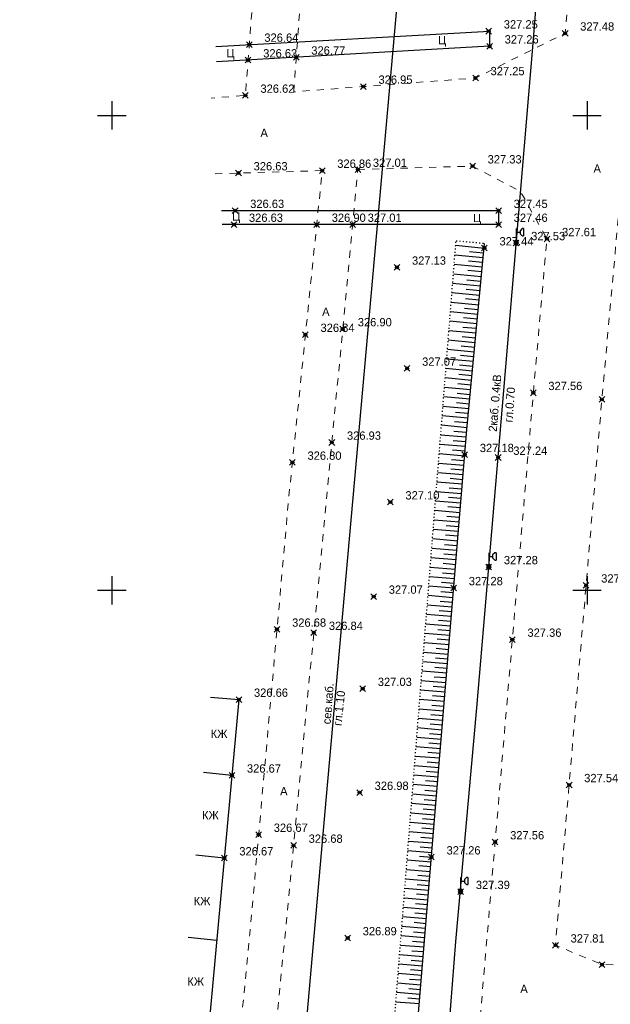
# Model space of a CAD drawing. Header units: metres. Extents: x 705573 to 711566, y 4301675 to 4311183.
# Tile 243 of 256: x 708269 to 708331, y 4310588 to 4310691. Entities that reach past the tile are written whole.
import ezdxf

# ---------------------------------------------------------------- set-up
doc = ezdxf.new("R2010")
doc.units = ezdxf.units.M
doc.header["$LTSCALE"] = 0.5
doc.header["$PDMODE"] = 35
doc.header["$PDSIZE"] = 0.3
for name, pattern in [('Auto_Street_NotBorder_Line_m1', [3, 1.5, -1.5]), ('ДОРОГИ_СТРОЯЩ', [9, 8, -1]), ('Контура низ откосов  Штриховая 0.1-0.5 - - - - - - -', [0.6, 0.1, -0.5])]:
    doc.linetypes.add(name, pattern=pattern)
for name, color, linetype in [('(001) Сетка', 92, 'Continuous'), ('(004) Точки рельефа', 7, 'Continuous'), ('(007) Здания', 7, 'Continuous'), ('(016) Кабель', 1, 'Continuous'), ('(019) Связь', 3, 'ИК_КАБ_СВЯЗИ'), ('(022) Возд. Линии', 7, 'Continuous'), ('(025) Дорога', 7, 'Continuous'), ('(035) Откосы', 7, 'Continuous')]:
    doc.layers.add(name, color=color, linetype=linetype)
doc.layers.add('AUTO#_ROADS_EXIST_L', color=7, linetype='Continuous', lineweight=15, true_color=0x000000)
doc.styles.add('BM-431', font='txt')
doc.styles.add('D-431', font='txt')
doc.styles.add('P-131', font='txt')
doc.styles.add('S', font='txtwr', dxfattribs={"oblique": 15})
doc.styles.get("Standard").update_dxf_attribs({"font": 'times.ttf'})
doc.linetypes.add('ИК_КАБ_СВЯЗИ', pattern='A,4,["o",Standard,S=0.5,R=0,X=0,Y=-0.125],4,-2', length=10)
doc.linetypes.add('ИК_Э_КАБ_НН', pattern='A,8,-2,["<",Standard,S=1,R=0,X=0,Y=-0.5],8,[">",Standard,S=1,R=0,X=-0.5,Y=-0.5],-2', length=20)

# ---------------------------------------------------------------- blocks, each defined once
blk = doc.blocks.new('U1111')
for p, q in [((0.1, 0.45), (0.1, 2.95)), ((0.1, 2.2), (0.85, 2.2)), ((1.28934, 2.95), (0.85, 2.51066)), ((0.85, 2.51066), (0.85, 1.88934)), ((1.6, 2.95), (1.28934, 2.95)), ((1.6, 2.95), (1.6, 1.45)), ((0, 0.05), (0.1, 0.05)), ((0, -0.05), (0, 0.05)), ((0.1, 0.05), (0.1, -0.05)), ((0.85, 1.88934), (1.28934, 1.45)), ((1.28934, 1.45), (1.6, 1.45)), ((0.1, -0.05), (0, -0.05))]:
    blk.add_line(p, q)
blk.add_lwpolyline([(0.55, 0), (0.3, 0.433013), (-0.2, 0.433013), (-0.45, 0), (-0.2, -0.433013), (0.3, -0.433013)], close=True)
at = {"color": 4, "style": 'S', "oblique": 15}
blk.add_attdef('Z', (1.142936, -1.391276), '', height=2, dxfattribs=at)
blk = doc.blocks.new('Setka')
at = {"layer": '(001) Сетка'}
for p, q in [((0, 1.5), (0, -1.5)), ((-1.5, 0), (1.5, 0))]:
    blk.add_line(p, q, dxfattribs=at)

msp = doc.modelspace()

# ---------------------------------------------------------------- linework, layer by layer
at = {"layer": '(007) Здания', "flags": 128}
for points in [[(708288.84, 4310620.16), (708291.83, 4310619.89), (708279.36, 4310484.25), (708276.37, 4310484.52)], [(708291.1, 4310611.91), (708288.11, 4310612.23)], [(708290.3, 4310603.2), (708287.31, 4310603.51)], [(708289.5, 4310594.51), (708286.51, 4310594.83)]]:
    msp.add_lwpolyline(points, dxfattribs=at)
at = {"layer": '(016) Кабель', "linetype": 'ИК_Э_КАБ_НН', "elevation": 325.95, "flags": 128}
msp.add_lwpolyline([(708148.16, 4308651.7), (708151.5, 4308692.41), (708155.95, 4308744.12), (708160.09, 4308792.08), (708165.82, 4308866.03), (708169.05, 4308905.96), (708172.4, 4308947.61), (708175.76, 4308988.14), (708178.98, 4309025.59), (708182.2, 4309063.2), (708185.81, 4309103.87), (708189.13, 4309144.32), (708192.28, 4309183.21), (708195.86, 4309224.8), (708198.74, 4309260.8), (708202.87, 4309309.74), (708206.45, 4309354.35), (708209.62, 4309392.71), (708214, 4309431.24), (708217.89, 4309470.55), (708222.29, 4309519.97), (708227.65, 4309584.99), (708230.7, 4309620.04), (708233.6, 4309650.66), (708236.61, 4309686.64), (708239.92, 4309725.26), (708242.96, 4309758.87), (708245.88, 4309791.49), (708249.04, 4309830.22), (708251.64, 4309862.09), (708254.55, 4309895.44), (708258.53, 4309939.87), (708262.1, 4309983.75), (708265.01, 4310017.02), (708267.69, 4310050.03), (708270.44, 4310083.37), (708274.29, 4310124.62), (708277.62, 4310164.75), (708280.24, 4310192.85), (708282.13, 4310214.07), (708285.19, 4310249.54), (708287.52, 4310279.26), (708289.72, 4310303.87), (708292.58, 4310337.27), (708295.61, 4310373.42), (708298.17, 4310403.78), (708301.1, 4310436.1), (708303.91, 4310468.22), (708306.25, 4310494.56), (708309.27, 4310529.23), (708312.33, 4310564.7), (708314.66, 4310594.42), (708316.85, 4310619.03), (708319.71, 4310652.44), (708322.75, 4310688.58), (708325.31, 4310718.94), (708328.24, 4310751.26), (708331.05, 4310783.38), (708331.61, 4310789.72), (708333.7, 4310812.99), (708337.04, 4310851.18), (708340.04, 4310884.75)], dxfattribs=at)
at = {"layer": '(019) Связь', "elevation": 324.81, "flags": 128}
msp.add_lwpolyline([(708317.15, 4310791), (708301.02, 4310609.69), (708256.74, 4310111.97), (708241.57, 4309932.29), (708189.21, 4309312.33), (708166.33, 4308981.07), (708160.32, 4308915.54), (708146.62, 4308758.23), (708137.03, 4308632.5), (708137.03, 4308632.5), (708137.03, 4308632.5), (708136.9, 4308567.22), (708136.89, 4308563.9)], dxfattribs=at)
at = {"layer": '(025) Дорога', "flags": 128}
for points in [[(708289.4, 4310688.67), (708318.21, 4310690.28), (708318.21, 4310688.68), (708289.49, 4310687.03)], [(708290.02, 4310671.37), (708319.15, 4310671.37), (708319.15, 4310669.91), (708290.09, 4310669.91)]]:
    msp.add_lwpolyline(points, dxfattribs=at)
at = {"layer": '(035) Откосы'}
for p, q in [((708314.64, 4310667.72, 328.21), (708317.63, 4310667.43, 328.21)), ((708314.56, 4310666.72, 328.21), (708317.53, 4310666.44, 328.21)), ((708316.09, 4310667.08, 328.21), (708317.58, 4310666.94, 328.21)), ((708314.48, 4310665.73, 328.21), (708317.44, 4310665.45, 328.21)), ((708316, 4310666.08, 328.21), (708317.49, 4310665.94, 328.21)), ((708314.4, 4310664.73, 328.21), (708317.35, 4310664.45, 328.21)), ((708315.92, 4310665.09, 328.21), (708317.39, 4310664.95, 328.21)), ((708314.32, 4310663.74, 328.21), (708317.25, 4310663.46, 328.21)), ((708315.83, 4310664.1, 328.21), (708317.3, 4310663.96, 328.21)), ((708314.24, 4310662.74, 328.21), (708317.16, 4310662.47, 328.21)), ((708315.66, 4310662.11, 328.21), (708317.11, 4310661.97, 328.21)), ((708315.74, 4310663.1, 328.21), (708317.2, 4310662.96, 328.21)), ((708314.17, 4310661.75, 328.21), (708317.06, 4310661.47, 328.21)), ((708315.57, 4310661.11, 328.21), (708317.02, 4310660.97, 328.21)), ((708314.09, 4310660.75, 328.21), (708316.97, 4310660.48, 328.21)), ((708315.48, 4310660.12, 328.21), (708316.92, 4310659.98, 328.21)), ((708314.01, 4310659.76, 328.21), (708316.87, 4310659.48, 328.21)), ((708315.4, 4310659.12, 328.21), (708316.83, 4310658.99, 328.21)), ((708313.93, 4310658.76, 328.21), (708316.78, 4310658.49, 328.21)), ((708315.31, 4310658.13, 328.21), (708316.73, 4310657.99, 328.21)), ((708313.85, 4310657.77, 328.21), (708316.69, 4310657.5, 328.21)), ((708315.23, 4310657.13, 328.21), (708316.64, 4310657, 328.21)), ((708313.77, 4310656.77, 328.21), (708316.59, 4310656.5, 328.21)), ((708315.14, 4310656.14, 328.21), (708316.54, 4310656.01, 328.21)), ((708313.69, 4310655.78, 328.21), (708316.5, 4310655.51, 328.21)), ((708315.05, 4310655.15, 328.21), (708316.45, 4310655.01, 328.21)), ((708313.62, 4310654.78, 328.21), (708316.4, 4310654.52, 328.21)), ((708314.97, 4310654.15, 328.21), (708316.36, 4310654.02, 328.21)), ((708313.46, 4310652.79, 328.21), (708316.21, 4310652.53, 328.21)), ((708313.54, 4310653.79, 328.21), (708316.31, 4310653.52, 328.21)), ((708314.88, 4310653.16, 328.21), (708316.26, 4310653.03, 328.21)), ((708313.38, 4310651.8, 328.21), (708316.12, 4310651.54, 328.21)), ((708314.79, 4310652.16, 328.21), (708316.17, 4310652.03, 328.21)), ((708313.3, 4310650.8, 328.21), (708316.03, 4310650.54, 328.21)), ((708314.71, 4310651.17, 328.21), (708316.07, 4310651.04, 328.21)), ((708313.22, 4310649.81, 328.21), (708315.93, 4310649.55, 328.21)), ((708314.62, 4310650.17, 328.21), (708315.98, 4310650.05, 328.21)), ((708313.14, 4310648.81, 328.21), (708315.84, 4310648.55, 328.21)), ((708314.53, 4310649.18, 328.21), (708315.88, 4310649.05, 328.21)), ((708313.06, 4310647.78, 328.21), (708315.75, 4310647.56, 328.21)), ((708314.45, 4310648.17, 328.21), (708315.79, 4310648.06, 328.21)), ((708312.99, 4310646.79, 328.21), (708315.67, 4310646.57, 328.21)), ((708314.37, 4310647.17, 328.21), (708315.71, 4310647.06, 328.21)), ((708312.91, 4310645.79, 328.21), (708315.59, 4310645.57, 328.21)), ((708314.29, 4310646.18, 328.21), (708315.63, 4310646.07, 328.21)), ((708312.83, 4310644.8, 328.21), (708315.51, 4310644.58, 328.21)), ((708314.21, 4310645.18, 328.21), (708315.55, 4310645.07, 328.21)), ((708312.75, 4310643.8, 328.21), (708315.42, 4310643.58, 328.21)), ((708314.13, 4310644.19, 328.21), (708315.46, 4310644.08, 328.21)), ((708312.67, 4310642.81, 328.21), (708315.34, 4310642.59, 328.21)), ((708314.05, 4310643.19, 328.21), (708315.38, 4310643.08, 328.21)), ((708312.59, 4310641.81, 328.21), (708315.26, 4310641.59, 328.21)), ((708313.97, 4310642.2, 328.21), (708315.3, 4310642.09, 328.21)), ((708312.51, 4310640.82, 328.21), (708315.18, 4310640.6, 328.21)), ((708313.89, 4310641.2, 328.21), (708315.22, 4310641.09, 328.21)), ((708312.44, 4310639.82, 328.21), (708315.09, 4310639.6, 328.21)), ((708313.81, 4310640.21, 328.21), (708315.14, 4310640.1, 328.21)), ((708312.36, 4310638.83, 328.21), (708315.01, 4310638.61, 328.21)), ((708313.72, 4310639.22, 328.21), (708315.05, 4310639.11, 328.21)), ((708312.28, 4310637.83, 328.21), (708314.93, 4310637.61, 328.21)), ((708313.56, 4310637.23, 328.21), (708314.89, 4310637.12, 328.21)), ((708313.64, 4310638.22, 328.21), (708314.97, 4310638.11, 328.21)), ((708312.2, 4310636.84, 328.21), (708314.85, 4310636.62, 328.21)), ((708313.48, 4310636.23, 328.21), (708314.81, 4310636.12, 328.21)), ((708312.12, 4310635.84, 328.21), (708314.77, 4310635.62, 328.21)), ((708313.4, 4310635.24, 328.21), (708314.72, 4310635.13, 328.21)), ((708312.04, 4310634.85, 328.21), (708314.68, 4310634.63, 328.21)), ((708313.32, 4310634.24, 328.21), (708314.64, 4310634.13, 328.21)), ((708311.96, 4310633.85, 328.21), (708314.6, 4310633.63, 328.21)), ((708313.24, 4310633.25, 328.21), (708314.56, 4310633.14, 328.21)), ((708311.89, 4310632.86, 328.21), (708314.52, 4310632.64, 328.21)), ((708313.16, 4310632.25, 328.21), (708314.48, 4310632.14, 328.21)), ((708311.81, 4310631.86, 328.21), (708314.44, 4310631.65, 328.21)), ((708313.08, 4310631.26, 328.21), (708314.4, 4310631.15, 328.21)), ((708311.73, 4310630.87, 328.21), (708314.35, 4310630.65, 328.21)), ((708313, 4310630.26, 328.21), (708314.31, 4310630.15, 328.21)), ((708311.65, 4310629.87, 328.21), (708314.27, 4310629.66, 328.21)), ((708312.92, 4310629.27, 328.21), (708314.23, 4310629.16, 328.21)), ((708311.49, 4310627.88, 328.21), (708314.11, 4310627.67, 328.21)), ((708311.57, 4310628.88, 328.21), (708314.19, 4310628.66, 328.21)), ((708312.84, 4310628.27, 328.21), (708314.15, 4310628.16, 328.21)), ((708311.41, 4310626.89, 328.21), (708314.03, 4310626.67, 328.21)), ((708312.76, 4310627.28, 328.21), (708314.07, 4310627.17, 328.21)), ((708311.34, 4310625.89, 328.21), (708313.94, 4310625.68, 328.21)), ((708312.68, 4310626.28, 328.21), (708313.98, 4310626.17, 328.21)), ((708311.26, 4310624.9, 328.21), (708313.86, 4310624.68, 328.21)), ((708312.6, 4310625.29, 328.21), (708313.9, 4310625.18, 328.21)), ((708311.18, 4310623.9, 328.21), (708313.78, 4310623.69, 328.21)), ((708312.52, 4310624.29, 328.21), (708313.82, 4310624.19, 328.21)), ((708311.1, 4310622.91, 328.21), (708313.7, 4310622.69, 328.21)), ((708312.44, 4310623.3, 328.21), (708313.74, 4310623.19, 328.21)), ((708311.02, 4310621.91, 328.21), (708313.61, 4310621.7, 328.21)), ((708312.36, 4310622.3, 328.21), (708313.66, 4310622.2, 328.21)), ((708310.94, 4310620.92, 328.21), (708313.53, 4310620.7, 328.21)), ((708312.28, 4310621.31, 328.21), (708313.57, 4310621.2, 328.21)), ((708310.86, 4310619.92, 328.21), (708313.45, 4310619.71, 328.21)), ((708312.2, 4310620.31, 328.21), (708313.49, 4310620.21, 328.21)), ((708310.79, 4310618.93, 328.21), (708313.37, 4310618.71, 328.21)), ((708312.12, 4310619.32, 328.21), (708313.41, 4310619.21, 328.21)), ((708310.71, 4310617.93, 328.21), (708313.29, 4310617.72, 328.21)), ((708312.04, 4310618.32, 328.21), (708313.33, 4310618.22, 328.21)), ((708310.63, 4310616.94, 328.21), (708313.2, 4310616.72, 328.21)), ((708311.96, 4310617.33, 328.21), (708313.24, 4310617.22, 328.21)), ((708310.55, 4310615.94, 328.21), (708313.12, 4310615.73, 328.21)), ((708311.88, 4310616.33, 328.21), (708313.16, 4310616.23, 328.21)), ((708310.47, 4310614.95, 328.21), (708313.04, 4310614.74, 328.21)), ((708311.8, 4310615.34, 328.21), (708313.08, 4310615.23, 328.21)), ((708310.39, 4310613.95, 328.21), (708312.96, 4310613.74, 328.21)), ((708311.71, 4310614.34, 328.21), (708313, 4310614.24, 328.21)), ((708310.31, 4310612.96, 328.21), (708312.87, 4310612.75, 328.21)), ((708311.55, 4310612.35, 328.21), (708312.83, 4310612.25, 328.21)), ((708311.63, 4310613.35, 328.21), (708312.92, 4310613.24, 328.21)), ((708310.24, 4310611.96, 328.21), (708312.79, 4310611.75, 328.21)), ((708311.47, 4310611.36, 328.21), (708312.75, 4310611.25, 328.21)), ((708310.16, 4310610.97, 328.21), (708312.71, 4310610.76, 328.21)), ((708311.39, 4310610.36, 328.21), (708312.67, 4310610.26, 328.21)), ((708310.08, 4310609.97, 328.21), (708312.63, 4310609.76, 328.21)), ((708311.31, 4310609.37, 328.21), (708312.59, 4310609.26, 328.21)), ((708310, 4310608.98, 328.21), (708312.55, 4310608.77, 328.21)), ((708311.23, 4310608.38, 328.21), (708312.5, 4310608.27, 328.21)), ((708309.92, 4310607.98, 328.21), (708312.46, 4310607.77, 328.21)), ((708311.15, 4310607.38, 328.21), (708312.42, 4310607.28, 328.21)), ((708309.84, 4310606.99, 328.21), (708312.38, 4310606.78, 328.21)), ((708311.07, 4310606.39, 328.21), (708312.34, 4310606.28, 328.21)), ((708309.76, 4310605.99, 328.21), (708312.3, 4310605.78, 328.21)), ((708310.99, 4310605.39, 328.21), (708312.26, 4310605.29, 328.21)), ((708309.69, 4310605, 328.21), (708312.22, 4310604.79, 328.21)), ((708310.91, 4310604.4, 328.21), (708312.18, 4310604.29, 328.21)), ((708309.53, 4310603.01, 328.21), (708312.05, 4310602.8, 328.21)), ((708309.61, 4310604, 328.21), (708312.13, 4310603.79, 328.21)), ((708310.83, 4310603.4, 328.21), (708312.09, 4310603.3, 328.21)), ((708309.45, 4310602.01, 328.21), (708311.97, 4310601.8, 328.21)), ((708310.75, 4310602.41, 328.21), (708312.01, 4310602.3, 328.21)), ((708309.37, 4310601.02, 328.21), (708311.89, 4310600.81, 328.21)), ((708310.67, 4310601.41, 328.21), (708311.93, 4310601.31, 328.21)), ((708309.29, 4310600.02, 328.21), (708311.81, 4310599.82, 328.21)), ((708310.59, 4310600.42, 328.21), (708311.85, 4310600.31, 328.21)), ((708309.21, 4310599.03, 328.21), (708311.72, 4310598.82, 328.21)), ((708310.51, 4310599.42, 328.21), (708311.76, 4310599.32, 328.21)), ((708309.14, 4310598.03, 328.21), (708311.64, 4310597.83, 328.21)), ((708310.43, 4310598.43, 328.21), (708311.68, 4310598.32, 328.21)), ((708309.06, 4310597.04, 328.21), (708311.56, 4310596.83, 328.21)), ((708310.35, 4310597.43, 328.21), (708311.6, 4310597.33, 328.21)), ((708308.98, 4310596.04, 328.21), (708311.48, 4310595.84, 328.21)), ((708310.27, 4310596.44, 328.21), (708311.52, 4310596.33, 328.21)), ((708308.9, 4310595.05, 328.21), (708311.39, 4310594.84, 328.21)), ((708310.19, 4310595.44, 328.21), (708311.44, 4310595.34, 328.21)), ((708308.82, 4310594.05, 328.21), (708311.31, 4310593.85, 328.21)), ((708310.11, 4310594.45, 328.21), (708311.35, 4310594.34, 328.21)), ((708308.74, 4310593.06, 328.21), (708311.23, 4310592.85, 328.21)), ((708310.03, 4310593.45, 328.21), (708311.27, 4310593.35, 328.21)), ((708308.66, 4310592.06, 328.21), (708311.15, 4310591.86, 328.21)), ((708309.95, 4310592.46, 328.21), (708311.19, 4310592.35, 328.21)), ((708308.59, 4310591.07, 328.21), (708311.07, 4310590.86, 328.21)), ((708309.87, 4310591.46, 328.21), (708311.11, 4310591.36, 328.21)), ((708308.51, 4310590.07, 328.21), (708310.98, 4310589.87, 328.21)), ((708309.79, 4310590.47, 328.21), (708311.02, 4310590.37, 328.21)), ((708308.43, 4310589.08, 328.21), (708310.9, 4310588.87, 328.21)), ((708309.62, 4310588.48, 328.21), (708310.86, 4310588.38, 328.21)), ((708309.71, 4310589.47, 328.21), (708310.94, 4310589.37, 328.21)), ((708308.35, 4310588.08, 328.21), (708310.82, 4310587.88, 328.21))]:
    msp.add_line(p, q, dxfattribs=at)
at = {"layer": '(035) Откосы', "linetype": 'Контура низ откосов  Штриховая 0.1-0.5 - - - - - - -', "elevation": 328.21}
msp.add_lwpolyline([(708289.14, 4310465.9), (708289.14, 4310468.77), (708296.57, 4310468.77), (708298.65, 4310469.43), (708300.47, 4310495.02), (708303.75, 4310529.82), (708314.68, 4310668.21), (708317.68, 4310667.93)], dxfattribs=at)
at = {"layer": '(035) Откосы', "elevation": 328.21, "flags": 128}
msp.add_lwpolyline([(708289.14, 4310465.9), (708299.51, 4310465.9), (708301.41, 4310469.09), (708303.72, 4310494.9), (708306.31, 4310529.58), (708308.88, 4310564.46), (708315.82, 4310648.34), (708317.68, 4310667.93)], dxfattribs=at)
at = {"color": 0, "linetype": 'ByBlock', "lineweight": -2, "transparency": 16777216}
for p in [(708318.12, 4310690.27, 327.25), (708326.16, 4310690.05, 327.48), (708292.93, 4310688.86, 326.64), (708318.21, 4310688.68, 327.26), (708292.8, 4310687.22, 326.63), (708297.87, 4310687.51, 326.77), (708316.73, 4310685.34, 327.25), (708304.93, 4310684.44, 326.95), (708292.52, 4310683.5, 326.62), (708291.79, 4310675.33, 326.63), (708300.6, 4310675.59, 326.86), (708304.35, 4310675.7, 327.01), (708316.42, 4310676.06, 327.33), (708291.44, 4310671.37, 326.63), (708319.15, 4310671.37, 327.45), (708291.31, 4310669.91, 326.63), (708300.02, 4310669.91, 326.9), (708303.8, 4310669.91, 327.01), (708319.15, 4310669.91, 327.46), (708324.24, 4310668.4, 327.61), (708317.66, 4310667.43, 327.44), (708320.99, 4310667.97, 327.53), (708308.46, 4310665.4, 327.13), (708302.75, 4310658.9, 326.9), (708298.83, 4310658.31, 326.84), (708309.53, 4310654.76, 327.07), (708322.81, 4310652.19, 327.56), (708330.02, 4310651.49, 327.92), (708301.61, 4310646.96, 326.93), (708315.6, 4310645.67, 327.18), (708319.11, 4310645.38, 327.24), (708297.46, 4310644.86, 326.8), (708307.77, 4310640.68, 327.1), (708318.12, 4310633.86, 327.28), (708328.36, 4310631.92, 327.45), (708306.02, 4310630.74, 327.07), (708314.44, 4310631.65, 327.28), (708295.84, 4310627.28, 326.68), (708299.71, 4310626.93, 326.84), (708320.6, 4310626.21, 327.36), (708304.86, 4310621.04, 327.03), (708291.83, 4310619.89, 326.66), (708291.1, 4310611.91, 326.67), (708304.53, 4310610.1, 326.98), (708326.58, 4310610.91, 327.54), (708293.91, 4310605.68, 326.67), (708318.79, 4310604.88, 327.56), (708297.58, 4310604.53, 326.68), (708290.3, 4310603.2, 326.67), (708312.09, 4310603.3, 327.26), (708315.18, 4310599.65, 327.39), (708303.28, 4310594.79, 326.89), (708325.14, 4310594.03, 327.81), (708330.04, 4310591.98, 327.81)]:
    msp.add_point(p, dxfattribs=at)
at = {"layer": 'AUTO#_ROADS_EXIST_L', "linetype": 'Auto_Street_NotBorder_Line_m1', "lineweight": 15, "flags": 128}
for points in [[(708300.82, 4310792.44), (708292.52, 4310683.5), (708288.92, 4310683.22)], [(708390.37, 4310740.48), (708352.99, 4310742.12), (708346.3, 4310741.98), (708341.95, 4310740.2), (708337.33, 4310732.52), (708330.02, 4310651.49), (708325.14, 4310594.03), (708329.91, 4310592.04), (708353.07, 4310590.7)], [(708289.33, 4310675.25), (708300.6, 4310675.59), (708297.07, 4310641.03), (708292.98, 4310595.18), (708280.48, 4310467.79), (708279.11, 4310461.47), (708277.09, 4310460.25), (708272.43, 4310460.25)]]:
    msp.add_lwpolyline(points, dxfattribs=at)
for points in [[(708297.61, 4310683.88), (708301.89, 4310743.77), (708319.75, 4310743.65), (708327.59, 4310744.12), (708329.26, 4310743.13), (708330.69, 4310741.19), (708326.16, 4310690.05), (708316.73, 4310685.34)], [(708304.35, 4310675.7), (708316.42, 4310676.06), (708321.47, 4310673.37), (708324.24, 4310668.4), (708322.81, 4310652.19), (708313.73, 4310545.33), (708309.68, 4310499.92), (708306.85, 4310467), (708302.22, 4310463.17), (708297.93, 4310460.67), (708289.65, 4310459.06), (708286.92, 4310459.93), (708284.9, 4310462.75), (708284.31, 4310467.13), (708291.47, 4310540.27)]]:
    msp.add_lwpolyline(points, close=True, dxfattribs=at)

# ---------------------------------------------------------------- block references
at = {"layer": '(001) Сетка'}
for p in [(708278.46, 4310681.4), (708328.46, 4310681.4), (708278.46, 4310631.4), (708328.46, 4310631.4)]:
    msp.add_blockref('Setka', p, dxfattribs=at)
at = {"layer": '(022) Возд. Линии', "xscale": 0.5, "yscale": 0.5, "zscale": 0.5}
for p in [(708320.99, 4310668, 325.95), (708318.1, 4310633.86, 325.95), (708315.13, 4310599.68, 325.95)]:
    msp.add_blockref('U1111', p, dxfattribs=at)

# ---------------------------------------------------------------- texts
at = {"layer": '(004) Точки рельефа', "style": 'D-431'}
for s, p in [('327.25', (708319.7, 4310690.55, 327.25)), ('327.48', (708327.74, 4310690.33, 327.48)), ('326.64', (708294.51, 4310689.15, 326.64)), ('327.26', (708319.79, 4310688.97, 327.26)), ('326.63', (708294.39, 4310687.5, 326.63)), ('326.77', (708299.45, 4310687.8, 326.77)), ('327.25', (708318.31, 4310685.63, 327.25)), ('326.95', (708306.52, 4310684.73, 326.95)), ('326.62', (708294.1, 4310683.78, 326.62)), ('326.86', (708302.18, 4310675.88, 326.86)), ('327.01', (708305.93, 4310675.98, 327.01)), ('327.33', (708318, 4310676.34, 327.33)), ('326.63', (708293.38, 4310675.61, 326.63)), ('326.63', (708293.02, 4310671.65, 326.63)), ('327.45', (708320.74, 4310671.65, 327.45)), ('326.63', (708292.89, 4310670.19, 326.63)), ('326.90', (708301.6, 4310670.19, 326.9)), ('327.01', (708305.38, 4310670.19, 327.01)), ('327.46', (708320.74, 4310670.19, 327.46)), ('327.61', (708325.83, 4310668.68, 327.61)), ('327.44', (708319.25, 4310667.71, 327.44)), ('327.53', (708322.58, 4310668.26, 327.53)), ('327.13', (708310.04, 4310665.68, 327.13)), ('326.90', (708304.34, 4310659.19, 326.9)), ('326.84', (708300.42, 4310658.6, 326.84)), ('327.07', (708311.11, 4310655.04, 327.07)), ('327.56', (708324.39, 4310652.48, 327.56)), ('326.93', (708303.2, 4310647.25, 326.93)), ('327.18', (708317.18, 4310645.95, 327.18)), ('327.24', (708320.7, 4310645.66, 327.24)), ('326.80', (708299.05, 4310645.14, 326.8)), ('327.10', (708309.35, 4310640.96, 327.1)), ('327.28', (708319.71, 4310634.14, 327.28)), ('327.45', (708329.95, 4310632.21, 327.45)), ('327.28', (708316.02, 4310631.93, 327.28)), ('327.07', (708307.6, 4310631.03, 327.07)), ('326.68', (708297.43, 4310627.56, 326.68)), ('326.84', (708301.3, 4310627.22, 326.84)), ('327.36', (708322.19, 4310626.5, 327.36)), ('327.03', (708306.45, 4310621.32, 327.03)), ('326.66', (708293.42, 4310620.18, 326.66)), ('326.67', (708292.68, 4310612.2, 326.67)), ('327.54', (708328.16, 4310611.19, 327.54)), ('326.98', (708306.11, 4310610.38, 326.98)), ('326.67', (708295.5, 4310605.96, 326.67)), ('326.68', (708299.17, 4310604.81, 326.68)), ('327.56', (708320.37, 4310605.17, 327.56)), ('326.67', (708291.88, 4310603.48, 326.67)), ('327.26', (708313.68, 4310603.58, 327.26)), ('327.39', (708316.76, 4310599.94, 327.39)), ('326.89', (708304.86, 4310595.07, 326.89)), ('327.81', (708326.73, 4310594.31, 327.81))]:
    msp.add_text(s, height=0.875, dxfattribs=at).set_placement(p)
at = {"layer": '(007) Здания', "style": 'P-131'}
for p in [(708288.86, 4310615.85), (708287.95, 4310607.28), (708287.07, 4310598.24), (708286.4, 4310589.76)]:
    msp.add_text('КЖ', height=0.88, dxfattribs=at).set_placement(p)
at = {"layer": '(016) Кабель', "color": 0, "linetype": 'Continuous', "style": 'D-431'}
for s, p in [('2каб. 0.4кВ', (708318.96, 4310648.06)), ('гл.0.70', (708320.61, 4310649.05))]:
    msp.add_text(s, height=0.875, rotation=85.3167, dxfattribs=at).set_placement(p)
at = {"layer": '(019) Связь', "color": 0, "linetype": 'Continuous', "style": 'D-431'}
for s, rotation, p in [('сев.каб.', 85.462, (708301.48, 4310617.26)), ('гл.1.10', 83.7495, (708302.62, 4310617.09))]:
    msp.add_text(s, height=0.875, rotation=rotation, dxfattribs=at).set_placement(p)
at = {"layer": '(025) Дорога', "linetype": 'ДОРОГИ_СТРОЯЩ', "style": 'BM-431'}
for s, p in [('Ц', (708312.78, 4310688.89)), ('Ц', (708290.51, 4310687.53)), ('A', (708294.1, 4310679.13)), ('A', (708329.14, 4310675.37)), ('Ц', (708291.12, 4310670.32)), ('Ц', (708316.46, 4310670.16)), ('A', (708300.59, 4310660.29)), ('A', (708296.17, 4310609.81)), ('A', (708321.44, 4310589))]:
    msp.add_text(s, height=0.875, dxfattribs=at).set_placement(p)

doc.saveas('drawing.dxf')
